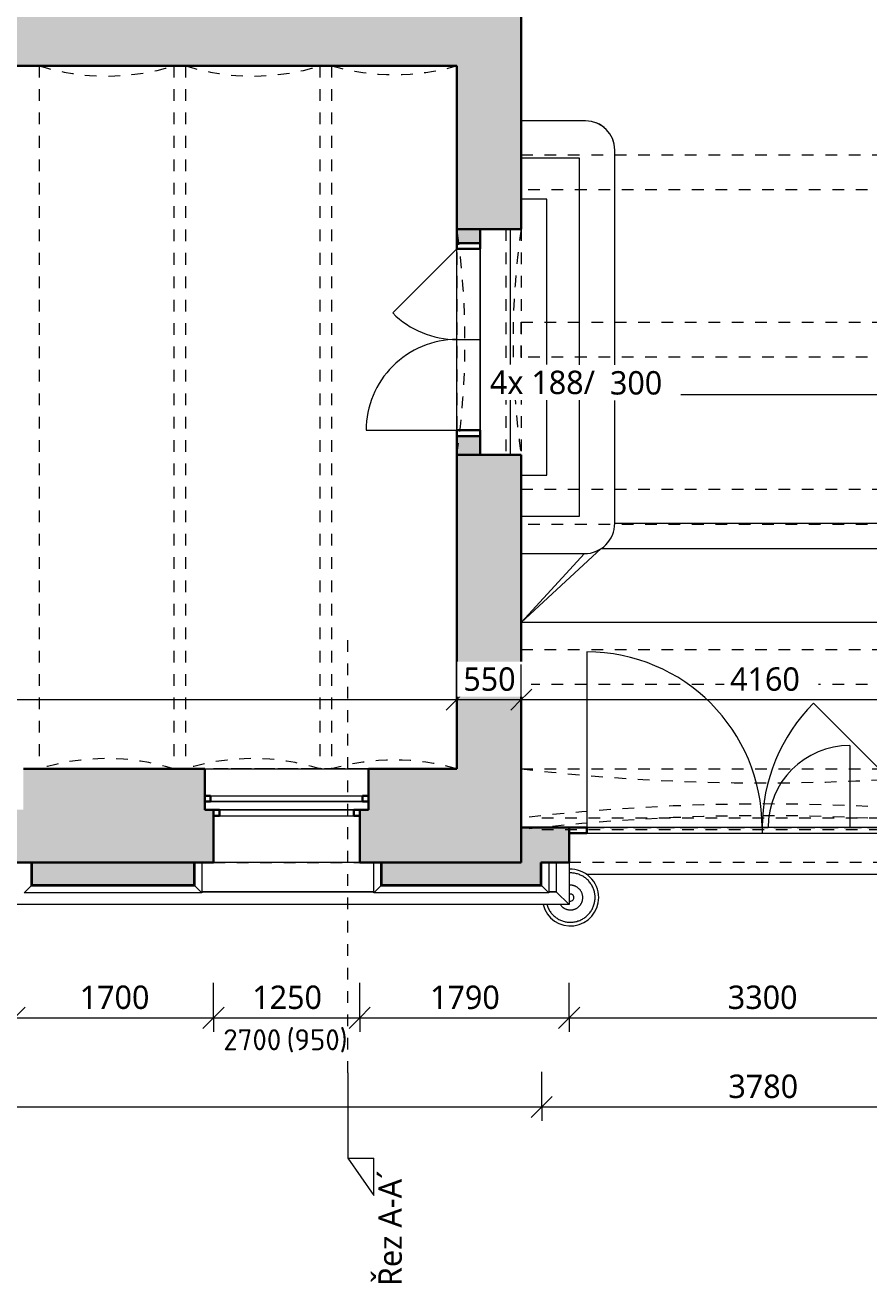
# Model space of a CAD drawing. Header units: metres. Extents: x -2.5 to 41.7, y -3 to 31.6.
# Tile 12 of 23: x 13.4 to 20.6, y -3 to 7.7. Entities that reach past the tile are written whole.
import ezdxf

# ---------------------------------------------------------------- set-up
doc = ezdxf.new("R2010")
doc.units = ezdxf.units.M
for name, pattern in [('AV - Cerch_ 1 tecka 10mm', [0.018, 0.01, -0.004, 0, -0.004]), ('AV - Cerch_ 1 tecka 2mm', [0.004, 0.002, -0.001, 0, -0.001]), ('AV - Cerch_ 2 tecky 4mm', [0.008, 0.004, -0.0015, 0, -0.001, 0, -0.0015])]:
    doc.linetypes.add(name, pattern=pattern)
doc.layers.add('AV-KOTY', color=5, linetype='Continuous', lineweight=13, true_color=0x0000ff)
for name, color, linetype, lineweight in [('AV-KOTY-100', 7, 'Continuous', 5), ('AV-SRAFY', 7, 'Continuous', 35), ('AV-STAVBA', 7, 'Continuous', 18), ('AV-TEXTY', 7, 'Continuous', 5)]:
    doc.layers.add(name, color=color, linetype=linetype, lineweight=lineweight)
doc.styles.add('ISOCPEUR', font='isocpeur.ttf', dxfattribs={"height": 0.18})
doc.styles.add('Trebuchet MS', font='trebuc.ttf', dxfattribs={"height": 0.2})
doc.dimstyles.new('2_mm_-_O_-_Blue_-_mm', dxfattribs={"dimscale": 0.3048, "dimtxt": 0.20619, "dimasz": 0.590551, "dimexe": 0.393701, "dimexo": 0.0625, "dimgap": 0.065617, "dimtad": 1, "dimdec": 0, "dimlfac": 1000, "dimzin": 0, "dimdsep": 46, "dimtxsty": 'Trebuchet MS', "dimblk1": 'OBLIQUE', "dimblk2": 'OBLIQUE', "dimsah": 1, "dimcen": 0.09, "dimazin": 0, "dimtfac": 1, "dimtdec": 4, "dimtix": 1, "dimtmove": 0, "dimatfit": 3, "dimfxl": 0.984252, "dimfxlon": 1, "dimtvp": 1, "dimtfill": 1, "dimtolj": 1, "dimtzin": 0, "dimarcsym": 2})
doc.dimstyles.new('2_mm_-_O_-_Blue_-_mm_-_zaokrouhlena', dxfattribs={"dimscale": 0.3048, "dimtxt": 0.20619, "dimasz": 0.590551, "dimexe": 0.393701, "dimexo": 0.0625, "dimgap": 0.065617, "dimtad": 1, "dimdec": 0, "dimlfac": 1000, "dimrnd": 10, "dimzin": 0, "dimdsep": 46, "dimtxsty": 'Trebuchet MS', "dimblk1": 'OBLIQUE', "dimblk2": 'OBLIQUE', "dimsah": 1, "dimcen": 0.09, "dimazin": 0, "dimtfac": 1, "dimtdec": 4, "dimtix": 1, "dimtmove": 0, "dimatfit": 3, "dimfxl": 0.984252, "dimfxlon": 1, "dimtvp": 1, "dimtfill": 1, "dimtolj": 1, "dimtzin": 0, "dimarcsym": 2})

# ---------------------------------------------------------------- blocks, each defined once
blk = doc.blocks.new('GM_Otvor s půlkruhovým nadpražím - 1930x3420_965-939870-1NP')
at = {"layer": 'AV-STAVBA', "linetype": 'AV - Cerch_ 1 tecka 2mm', "lineweight": 13}
for p, q in [((-0.965, 0.275), (0.965, 0.275)), ((0.965, -0.275), (-0.965, -0.275))]:
    blk.add_line(p, q, dxfattribs=at)
for centre, start, end in [((0, 6.892), 261.7022, 278.2978), ((0, -6.892), 81.7022, 98.2978)]:
    blk.add_arc(centre, 6.687, start, end, dxfattribs=at)
blk = doc.blocks.new('GM_Otvor_obdélníkový - 1930x3050-940819-1NP')
at = {"layer": 'AV-STAVBA', "linetype": 'AV - Cerch_ 1 tecka 2mm', "lineweight": 13}
for p, q in [((-0.965, 0.21), (0.965, 0.21)), ((-0.965, -0.21), (0.965, -0.21)), ((-0.965, -0.21), (0.965, -0.21))]:
    blk.add_line(p, q, dxfattribs=at)
blk = doc.blocks.new('DO_2-P_Obl__členěné_22 - 1550x2020-945074-1NP')
at = {"layer": 'AV-STAVBA'}
for p, q in [((-0.775, 0.745), (-0.775, -0.03)), ((0.775, -0.03), (0.227, 0.518)), ((-0.775, -0.03), (0.775, -0.03)), ((-0.775, -0.23), (-0.775, -0.03)), ((0, -0.03), (0, -0.23)), ((0.775, -0.23), (0.775, -0.03)), ((-0.825, -0.23), (-0.775, -0.23)), ((-0.775, -0.23), (0.775, -0.23)), ((0.775, -0.23), (0.825, -0.23))]:
    blk.add_line(p, q, dxfattribs=at)
at = {"layer": 'AV-STAVBA', "lineweight": 35}
for p, q in [((-0.775, -0.03), (-0.825, -0.03)), ((-0.825, -0.03), (-0.825, -0.23)), ((-0.775, -0.23), (-0.775, -0.03)), ((0.825, -0.03), (0.775, -0.03)), ((0.775, -0.03), (0.775, -0.23)), ((0.825, -0.23), (0.825, -0.03)), ((-0.825, -0.23), (-0.775, -0.23)), ((0.775, -0.23), (0.825, -0.23))]:
    blk.add_line(p, q, dxfattribs=at)
at = {"layer": 'AV-STAVBA', "linetype": 'AV - Cerch_ 1 tecka 2mm'}
for p, q in [((-0.775, -0.03), (0.775, -0.03)), ((-0.825, -0.23), (0.825, -0.23)), ((-0.775, -0.23), (0.775, -0.23))]:
    blk.add_line(p, q, dxfattribs=at)
at = {"layer": 'AV-STAVBA'}
for centre, start, end in [((-0.775, -0.03), 360, 90), ((0.775, -0.03), 135, 180)]:
    blk.add_arc(centre, 0.775, start, end, dxfattribs=at)
blk = doc.blocks.new('GM_Otvor s klenutým nadpražím - 4160x5200-1335175-1NP')
at = {"layer": 'AV-STAVBA', "linetype": 'AV - Cerch_ 1 tecka 2mm', "lineweight": 13}
for p, q in [((-2.08, 0.45), (2.08, 0.45)), ((1.996, -0.07), (-1.996, -0.07))]:
    blk.add_line(p, q, dxfattribs=at)
for centre, start, end in [((0, 18.417), 263.3963, 276.6037), ((0, -18.037), 83.3963, 96.6037)]:
    blk.add_arc(centre, 18.087, start, end, dxfattribs=at)
blk = doc.blocks.new('DO_2_Ocel__členěné dřevěné vrata - 1500x1970-1358107-1NP')
at = {"layer": 'AV-STAVBA'}
for p, q in [((-1.5, 1.65), (-1.5, 0.15)), ((1.5, 0.15), (0.439, 1.211)), ((0.75, 0.85), (0.75, 0.15)), ((0, 0.15), (0, 0.1)), ((-1.5, 0.1), (1.5, 0.1))]:
    blk.add_line(p, q, dxfattribs=at)
at = {"layer": 'AV-STAVBA', "lineweight": 35}
for p, q in [((-1.5, 0.15), (-1.65, 0.15)), ((-1.5, 0.1), (-1.5, 0.15)), ((1.65, 0.15), (1.5, 0.15)), ((1.5, 0.15), (1.5, 0.1)), ((-1.65, 0.1), (-1.5, 0.1)), ((1.5, 0.1), (1.65, 0.1))]:
    blk.add_line(p, q, dxfattribs=at)
at = {"layer": 'AV-STAVBA', "linetype": 'AV - Cerch_ 1 tecka 2mm'}
for p, q in [((-1.65, 0.15), (1.65, 0.15)), ((-1.5, 0.15), (1.5, 0.15)), ((-1.5, 0.1), (1.5, 0.1)), ((1.65, -0.15), (-1.65, -0.15))]:
    blk.add_line(p, q, dxfattribs=at)
at = {"layer": 'AV-STAVBA'}
for centre, radius, start, end in [((-1.5, 0.15), 1.5, 360, 90), ((1.5, 0.15), 1.5, 135, 180), ((0.75, 0.15), 0.7, 90, 180)]:
    blk.add_arc(centre, radius, start, end, dxfattribs=at)
blk = doc.blocks.new('GM_Void_valená klenba - GM_Void_valená klenba-1557066-1NP')
at = {"layer": 'AV-STAVBA', "linetype": 'AV - Cerch_ 1 tecka 2mm', "lineweight": 13}
for p, q in [((-0.575, 3.005), (-0.575, -3.005)), ((-0.575, 3.005), (0.575, 3.005)), ((0.575, 3.005), (0.575, -3.005)), ((-0.575, -3.005), (0.575, -3.005))]:
    blk.add_line(p, q, dxfattribs=at)
for centre, start, end in [((0, 4.847), 252.6668, 287.3332), ((0, -4.847), 72.6668, 107.3332)]:
    blk.add_arc(centre, 1.93, start, end, dxfattribs=at)
blk = doc.blocks.new('GM_Void_valená klenba - GM_Void_valená klenba-1557065-1NP')
at = {"layer": 'AV-STAVBA', "linetype": 'AV - Cerch_ 1 tecka 2mm', "lineweight": 13}
for p, q in [((-0.535, 3.005), (-0.535, -3.005)), ((-0.535, 3.005), (0.535, 3.005)), ((0.535, 3.005), (0.535, -3.005)), ((-0.535, -3.005), (0.535, -3.005))]:
    blk.add_line(p, q, dxfattribs=at)
for centre, start, end in [((0, 4.859), 253.9067, 286.0933), ((0, -4.859), 73.9067, 106.0933)]:
    blk.add_arc(centre, 1.93, start, end, dxfattribs=at)
blk = doc.blocks.new('SFR_Trám_obdelník - 300x380-1644687-1NP')
at = {"layer": 'AV-STAVBA', "linetype": 'AV - Cerch_ 1 tecka 2mm', "lineweight": 13}
for p, q in [((-2.08, -0.15), (-2.08, 0.15)), ((-2.08, 0.15), (2.08, 0.15)), ((2.08, 0.15), (2.08, -0.15)), ((2.08, -0.15), (-2.08, -0.15))]:
    blk.add_line(p, q, dxfattribs=at)
blk = doc.blocks.new('Zdobná fasáda 1NP - Zdobná fasáda 1NP-1554848-1NP')
at = {"layer": 'AV-STAVBA'}
for p, q in [((13.475, 0.548), (13.475, 0.348)), ((14.875, 0.348), (14.875, 0.548)), ((14.935, 0.548), (14.935, 0.288)), ((16.405, 0.288), (16.405, 0.548)), ((16.465, 0.548), (16.465, 0.348)), ((17.84, 0.348), (17.84, 0.548)), ((17.9, 0.548), (17.9, 0.288)), ((17.965, 0.548), (17.965, 0.298)), ((18.075, 0.548), (18.075, 0.188)), ((13.475, 0.348), (13.415, 0.288)), ((13.475, 0.348), (14.875, 0.348)), ((14.935, 0.288), (14.875, 0.348)), ((16.465, 0.348), (16.405, 0.288)), ((16.465, 0.348), (17.84, 0.348)), ((17.9, 0.288), (17.84, 0.348)), ((14.935, 0.288), (13.415, 0.288)), ((14.935, 0.298), (16.405, 0.298)), ((17.9, 0.288), (16.405, 0.288)), ((17.9, 0.298), (17.965, 0.298)), ((18.075, 0.188), (17.965, 0.298)), ((18.075, 0.188), (5.63, 0.188))]:
    blk.add_line(p, q, dxfattribs=at)
at = {"layer": 'AV-STAVBA', "flags": 128}
for points in [[(18.297, 0.248), (18.296, 0.257), (18.296, 0.265), (18.295, 0.273), (18.294, 0.282), (18.292, 0.29), (18.291, 0.298), (18.288, 0.306), (18.286, 0.314), (18.283, 0.322), (18.28, 0.33), (18.276, 0.338), (18.273, 0.345), (18.269, 0.353), (18.264, 0.36), (18.26, 0.367), (18.255, 0.374), (18.25, 0.381), (18.244, 0.387), (18.239, 0.393), (18.233, 0.399), (18.226, 0.405), (18.22, 0.411), (18.214, 0.416), (18.207, 0.421), (18.2, 0.425), (18.193, 0.43), (18.185, 0.434), (18.178, 0.438), (18.17, 0.441), (18.162, 0.445), (18.154, 0.447), (18.146, 0.45), (18.138, 0.452), (18.13, 0.454), (18.122, 0.456), (18.113, 0.457), (18.105, 0.458), (18.097, 0.459), (18.088, 0.459), (18.08, 0.459), (18.075, 0.459)], [(18.192, 0.248), (18.191, 0.252), (18.191, 0.257), (18.191, 0.261), (18.19, 0.265), (18.189, 0.269), (18.189, 0.273), (18.187, 0.277), (18.186, 0.281), (18.185, 0.285), (18.183, 0.289), (18.181, 0.293), (18.18, 0.297), (18.178, 0.301), (18.175, 0.304), (18.173, 0.308), (18.171, 0.311), (18.168, 0.315), (18.165, 0.318), (18.162, 0.321), (18.159, 0.324), (18.156, 0.327), (18.153, 0.33), (18.15, 0.332), (18.146, 0.335), (18.143, 0.337), (18.139, 0.339), (18.136, 0.341), (18.132, 0.343), (18.128, 0.345), (18.124, 0.347), (18.12, 0.348), (18.116, 0.349), (18.112, 0.351), (18.108, 0.352), (18.104, 0.352), (18.1, 0.353), (18.095, 0.353), (18.091, 0.354), (18.087, 0.354), (18.083, 0.354), (18.079, 0.354), (18.075, 0.353)], [(17.884, 0.188), (17.886, 0.182), (17.889, 0.174), (17.892, 0.166), (17.895, 0.158), (17.899, 0.151), (17.903, 0.144), (17.907, 0.136), (17.912, 0.129), (17.917, 0.122), (17.922, 0.116), (17.927, 0.109), (17.933, 0.103), (17.939, 0.097), (17.945, 0.091), (17.952, 0.086), (17.958, 0.081), (17.965, 0.076), (17.972, 0.071), (17.979, 0.067), (17.987, 0.062), (17.994, 0.059), (18.002, 0.055), (18.01, 0.052), (18.017, 0.049), (18.025, 0.046), (18.034, 0.044), (18.042, 0.042), (18.05, 0.041), (18.058, 0.039), (18.067, 0.038), (18.075, 0.038), (18.084, 0.038), (18.092, 0.038), (18.1, 0.038), (18.109, 0.039), (18.117, 0.04), (18.125, 0.041), (18.134, 0.043), (18.142, 0.045), (18.15, 0.048), (18.158, 0.05), (18.166, 0.053), (18.174, 0.057), (18.181, 0.06), (18.189, 0.064), (18.196, 0.069), (18.203, 0.073), (18.21, 0.078), (18.217, 0.083), (18.223, 0.088), (18.229, 0.094), (18.235, 0.1), (18.241, 0.106), (18.247, 0.112), (18.252, 0.119), (18.257, 0.126), (18.262, 0.132), (18.266, 0.14), (18.271, 0.147), (18.274, 0.154), (18.278, 0.162), (18.281, 0.17), (18.284, 0.178), (18.287, 0.186), (18.289, 0.194), (18.291, 0.202), (18.293, 0.21), (18.294, 0.218), (18.295, 0.227), (18.296, 0.235), (18.296, 0.244), (18.297, 0.248)], [(17.999, 0.188), (18.001, 0.185), (18.004, 0.182), (18.006, 0.179), (18.009, 0.175), (18.012, 0.172), (18.015, 0.17), (18.019, 0.167), (18.022, 0.164), (18.025, 0.162), (18.029, 0.159), (18.032, 0.157), (18.036, 0.155), (18.04, 0.153), (18.044, 0.151), (18.048, 0.15), (18.052, 0.148), (18.056, 0.147), (18.06, 0.146), (18.064, 0.145), (18.068, 0.144), (18.072, 0.143), (18.076, 0.143), (18.081, 0.143), (18.085, 0.143), (18.089, 0.143), (18.093, 0.143), (18.097, 0.143), (18.102, 0.144), (18.106, 0.144), (18.11, 0.145), (18.114, 0.146), (18.118, 0.148), (18.122, 0.149), (18.126, 0.15), (18.13, 0.152), (18.134, 0.154), (18.137, 0.156), (18.141, 0.158), (18.145, 0.16), (18.148, 0.163), (18.151, 0.165), (18.155, 0.168), (18.158, 0.171), (18.161, 0.174), (18.164, 0.177), (18.167, 0.18), (18.169, 0.183), (18.172, 0.187), (18.174, 0.19), (18.176, 0.194), (18.179, 0.197), (18.18, 0.201), (18.182, 0.205), (18.184, 0.209), (18.185, 0.213), (18.187, 0.217), (18.188, 0.221), (18.189, 0.225), (18.19, 0.229), (18.19, 0.233), (18.191, 0.237), (18.191, 0.242), (18.192, 0.246), (18.192, 0.248)]]:
    blk.add_lwpolyline(points, dxfattribs=at)
at = {"layer": 'AV-STAVBA'}
for radius, start, end in [(0.242, 360, 92.6392), (0.242, 194.3944, 360), (0.0301, 360, 112.1727), (0.0301, 247.8273, 360)]:
    blk.add_arc((18.086, 0.248), radius, start, end, dxfattribs=at)
blk = doc.blocks.new('WI_2-1_dvojité_bez středního sloupku_vnější půlkruhové nadpraží - 1250x-1561485-1NP')
at = {"layer": 'AV-STAVBA', "linetype": 'AV - Cerch_ 1 tecka 2mm', "lineweight": 13}
for p, q in [((0.7, 0.4), (-0.7, 0.4)), ((-0.7, 0.4), (0.7, 0.4)), ((0.625, 0.4), (-0.625, 0.4)), ((0.7, -0.4), (-0.7, -0.4)), ((0.625, -0.4), (-0.625, -0.4)), ((-0.625, -0.4), (0.625, -0.4))]:
    blk.add_line(p, q, dxfattribs=at)
at = {"layer": 'AV-STAVBA', "lineweight": 35}
for p, q in [((-0.65, 0.17), (-0.7, 0.17)), ((-0.7, 0.17), (-0.7, 0.12)), ((-0.7, 0.12), (-0.65, 0.12)), ((-0.65, 0.12), (-0.65, 0.17)), ((0.7, 0.17), (0.65, 0.17)), ((0.65, 0.17), (0.65, 0.12)), ((0.65, 0.12), (0.7, 0.12)), ((0.7, 0.12), (0.7, 0.17)), ((-0.625, 0.05), (-0.575, 0.05)), ((-0.575, 0.05), (-0.575, 0)), ((0.575, 0), (0.575, 0.05)), ((0.575, 0.05), (0.625, 0.05)), ((0.625, 0), (0.575, 0)), ((-0.575, 0), (-0.625, 0))]:
    blk.add_line(p, q, dxfattribs=at)
at = {"layer": 'AV-STAVBA'}
for p, q in [((-0.7, 0.12), (-0.7, 0.17)), ((-0.7, 0.17), (0.7, 0.17)), ((-0.7, 0.12), (0.7, 0.12)), ((-0.65, 0.17), (0.031, 0.17)), ((-0.65, 0.12), (-0.65, 0.17)), ((0.031, 0.12), (-0.65, 0.12)), ((0.031, 0.17), (0.65, 0.17)), ((0.65, 0.12), (0.031, 0.12)), ((0.65, 0.12), (0.65, 0.17)), ((0.7, 0.12), (0.7, 0.17)), ((-0.625, 0.05), (-0.625, 0)), ((-0.625, 0.05), (0.625, 0.05)), ((0.031, 0.05), (-0.575, 0.05)), ((-0.575, 0.05), (-0.575, 0)), ((-0.575, 0), (0.031, 0)), ((0.575, 0.05), (0.031, 0.05)), ((0.031, 0), (0.575, 0)), ((0.575, 0.05), (0.575, 0)), ((0.625, 0.05), (0.625, 0)), ((-0.625, 0), (0.625, 0))]:
    blk.add_line(p, q, dxfattribs=at)
blk = doc.blocks.new('GM_Otvor s klenutým nadpražím - 4160x5200-1561804-1NP')
at = {"layer": 'AV-STAVBA', "linetype": 'AV - Cerch_ 1 tecka 2mm', "lineweight": 13}
for p, q in [((-2.08, 0.4), (2.08, 0.4)), ((1.996, -0.02), (-1.996, -0.02))]:
    blk.add_line(p, q, dxfattribs=at)
for centre, start, end in [((0, 18.367), 263.3963, 276.6037), ((0, -17.987), 83.3963, 96.6037)]:
    blk.add_arc(centre, 18.087, start, end, dxfattribs=at)
blk = doc.blocks.new('Section - Vertikální P-46265-1NP')
at = {"layer": 'AV-KOTY', "lineweight": 5}
for p, q in [((-0.00728, 0), (-0.01046, -0.00223)), ((-0.00728, 0), (-0.00728, -0.00223)), ((0, 0), (-0.00728, 0)), ((-0.01046, -0.00223), (-0.00728, -0.00223))]:
    blk.add_line(p, q, dxfattribs=at)
blk = doc.blocks.new('DIMBLOCK6-1NP')
at = {"layer": 'AV-KOTY-100', "color": 5, "true_color": 0x0000ff}
for p, q in [((8.245, 1.94), (8.245, 2.24)), ((17.115, 1.94), (17.115, 2.24)), ((8.245, 1.94), (8.155, 1.85)), ((8.245, 1.94), (8.335, 2.03)), ((8.245, 1.94), (17.115, 1.94)), ((8.245, 1.94), (8.245, 1.82)), ((17.115, 1.94), (17.025, 1.85)), ((17.115, 1.94), (17.205, 2.03)), ((17.115, 1.94), (17.115, 1.82))]:
    blk.add_line(p, q, dxfattribs=at)
at = {"layer": 'AV-KOTY-100', "color": 0, "insert": (12.386, 2.216), "char_height": 0.2, "width": 0.70454, "attachment_point": 1, "line_spacing_factor": 1.048425, "style": 'Trebuchet MS', "bg_fill": 3, "box_fill_scale": 1.25, "bg_fill_color": 256, "bg_fill_true_color": 13158600, "bg_fill_transparency": 0}
blk.add_mtext('8870', dxfattribs=at)
blk = doc.blocks.new('_Oblique')
at = {"color": 0, "linetype": 'ByBlock', "lineweight": -2}
blk.add_line((-0.5, -0.5), (0.5, 0.5), dxfattribs=at)
blk = doc.blocks.new('DIMBLOCK7-1NP')
at = {"layer": 'AV-KOTY-100', "color": 5, "true_color": 0x0000ff}
for p, q in [((17.115, 1.94), (17.115, 2.24)), ((17.665, 1.94), (17.665, 2.24)), ((17.115, 1.94), (17.025, 1.85)), ((17.115, 1.94), (17.205, 2.03)), ((17.115, 1.94), (17.665, 1.94)), ((17.115, 1.94), (17.115, 1.82)), ((17.665, 1.94), (17.575, 1.85)), ((17.665, 1.94), (17.755, 2.03)), ((17.665, 1.94), (17.665, 1.82))]:
    blk.add_line(p, q, dxfattribs=at)
at = {"layer": 'AV-KOTY-100', "color": 0, "insert": (17.17, 2.216), "char_height": 0.2, "width": 0.52841, "attachment_point": 1, "line_spacing_factor": 1.048425, "style": 'Trebuchet MS', "bg_fill": 3, "box_fill_scale": 1.25, "bg_fill_color": 256, "bg_fill_true_color": 13158600, "bg_fill_transparency": 0}
blk.add_mtext('550', dxfattribs=at)
blk = doc.blocks.new('DIMBLOCK8-1NP')
at = {"layer": 'AV-KOTY-100', "color": 5, "true_color": 0x0000ff}
for p, q in [((17.665, 1.94), (17.665, 2.24)), ((21.825, 1.94), (21.825, 2.24)), ((17.665, 1.94), (17.575, 1.85)), ((17.665, 1.94), (17.755, 2.03)), ((17.665, 1.94), (21.825, 1.94)), ((17.665, 1.94), (17.665, 1.82)), ((21.825, 1.94), (21.735, 1.85)), ((21.825, 1.94), (21.915, 2.03)), ((21.825, 1.94), (21.825, 1.82))]:
    blk.add_line(p, q, dxfattribs=at)
at = {"layer": 'AV-KOTY-100', "color": 0, "insert": (19.451, 2.216), "char_height": 0.2, "width": 0.70454, "attachment_point": 1, "line_spacing_factor": 1.048425, "style": 'Trebuchet MS', "bg_fill": 3, "box_fill_scale": 1.25, "bg_fill_color": 256, "bg_fill_true_color": 13158600, "bg_fill_transparency": 0}
blk.add_mtext('4160', dxfattribs=at)
blk = doc.blocks.new('DIMBLOCK61-1NP')
at = {"layer": 'AV-KOTY-100', "color": 5, "true_color": 0x0000ff}
for p, q in [((13.335, -0.78), (13.335, -0.48)), ((15.035, -0.78), (15.035, -0.48)), ((13.335, -0.78), (13.425, -0.69)), ((15.035, -0.78), (15.125, -0.69)), ((13.335, -0.78), (13.245, -0.87)), ((13.335, -0.78), (15.035, -0.78)), ((13.335, -0.78), (13.335, -0.9)), ((15.035, -0.78), (14.945, -0.87)), ((15.035, -0.78), (15.035, -0.9))]:
    blk.add_line(p, q, dxfattribs=at)
at = {"layer": 'AV-KOTY-100', "color": 0, "insert": (13.891, -0.504), "char_height": 0.2, "width": 0.70454, "attachment_point": 1, "line_spacing_factor": 1.048425, "style": 'Trebuchet MS', "bg_fill": 3, "box_fill_scale": 1.25, "bg_fill_color": 256, "bg_fill_true_color": 13158600, "bg_fill_transparency": 0}
blk.add_mtext('1700', dxfattribs=at)
blk = doc.blocks.new('DIMBLOCK62-1NP')
at = {"layer": 'AV-KOTY-100', "color": 5, "true_color": 0x0000ff}
for p, q in [((15.035, -0.78), (15.035, -0.48)), ((16.285, -0.78), (16.285, -0.48)), ((15.035, -0.78), (15.125, -0.69)), ((16.285, -0.78), (16.375, -0.69)), ((15.035, -0.78), (14.945, -0.87)), ((15.035, -0.78), (16.285, -0.78)), ((15.035, -0.78), (15.035, -0.9)), ((16.285, -0.78), (16.195, -0.87)), ((16.285, -0.78), (16.285, -0.9))]:
    blk.add_line(p, q, dxfattribs=at)
at = {"layer": 'AV-KOTY-100', "color": 0, "insert": (15.366, -0.504), "char_height": 0.2, "width": 0.70454, "attachment_point": 1, "line_spacing_factor": 1.048425, "style": 'Trebuchet MS', "bg_fill": 3, "box_fill_scale": 1.25, "bg_fill_color": 256, "bg_fill_true_color": 13158600, "bg_fill_transparency": 0}
blk.add_mtext('1250', dxfattribs=at)
blk = doc.blocks.new('DIMBLOCK63-1NP')
at = {"layer": 'AV-KOTY-100', "color": 5, "true_color": 0x0000ff}
for p, q in [((16.285, -0.78), (16.285, -0.48)), ((18.075, -0.78), (18.075, -0.48)), ((16.285, -0.78), (16.375, -0.69)), ((18.075, -0.78), (18.165, -0.69)), ((16.285, -0.78), (16.195, -0.87)), ((16.285, -0.78), (18.075, -0.78)), ((16.285, -0.78), (16.285, -0.9)), ((18.075, -0.78), (17.985, -0.87)), ((18.075, -0.78), (18.075, -0.9))]:
    blk.add_line(p, q, dxfattribs=at)
at = {"layer": 'AV-KOTY-100', "color": 0, "insert": (16.886, -0.504), "char_height": 0.2, "width": 0.70454, "attachment_point": 1, "line_spacing_factor": 1.048425, "style": 'Trebuchet MS', "bg_fill": 3, "box_fill_scale": 1.25, "bg_fill_color": 256, "bg_fill_true_color": 13158600, "bg_fill_transparency": 0}
blk.add_mtext('1790', dxfattribs=at)
blk = doc.blocks.new('DIMBLOCK64-1NP')
at = {"layer": 'AV-KOTY-100', "color": 5, "true_color": 0x0000ff}
for p, q in [((18.075, -0.78), (18.075, -0.48)), ((21.375, -0.78), (21.375, -0.48)), ((18.075, -0.78), (18.165, -0.69)), ((21.375, -0.78), (21.465, -0.69)), ((18.075, -0.78), (17.985, -0.87)), ((18.075, -0.78), (21.375, -0.78)), ((18.075, -0.78), (18.075, -0.9)), ((21.375, -0.78), (21.285, -0.87)), ((21.375, -0.78), (21.375, -0.9))]:
    blk.add_line(p, q, dxfattribs=at)
at = {"layer": 'AV-KOTY-100', "color": 0, "insert": (19.431, -0.504), "char_height": 0.2, "width": 0.70454, "attachment_point": 1, "line_spacing_factor": 1.048425, "style": 'Trebuchet MS', "bg_fill": 3, "box_fill_scale": 1.25, "bg_fill_color": 256, "bg_fill_true_color": 13158600, "bg_fill_transparency": 0}
blk.add_mtext('3300', dxfattribs=at)
blk = doc.blocks.new('DIMBLOCK78-1NP')
at = {"layer": 'AV-KOTY-100', "color": 5, "true_color": 0x0000ff}
for p, q in [((5.445, -1.541), (5.445, -1.241)), ((17.84, -1.541), (17.84, -1.241)), ((5.445, -1.541), (5.535, -1.451)), ((17.84, -1.541), (17.93, -1.451)), ((5.445, -1.541), (5.355, -1.631)), ((5.445, -1.541), (17.84, -1.541)), ((5.445, -1.541), (5.445, -1.661)), ((17.84, -1.541), (17.75, -1.631)), ((17.84, -1.541), (17.84, -1.661))]:
    blk.add_line(p, q, dxfattribs=at)
at = {"layer": 'AV-KOTY-100', "color": 0, "insert": (11.275, -1.265), "char_height": 0.2, "width": 0.88068, "attachment_point": 1, "line_spacing_factor": 1.048425, "style": 'Trebuchet MS', "bg_fill": 3, "box_fill_scale": 1.25, "bg_fill_color": 256, "bg_fill_true_color": 13158600, "bg_fill_transparency": 0}
blk.add_mtext('12400', dxfattribs=at)
blk = doc.blocks.new('DIMBLOCK79-1NP')
at = {"layer": 'AV-KOTY-100', "color": 5, "true_color": 0x0000ff}
for p, q in [((17.84, -1.541), (17.84, -1.241)), ((21.62, -1.541), (21.62, -1.241)), ((17.84, -1.541), (17.93, -1.451)), ((21.62, -1.541), (21.71, -1.451)), ((17.84, -1.541), (17.75, -1.631)), ((17.84, -1.541), (21.62, -1.541)), ((17.84, -1.541), (17.84, -1.661)), ((21.62, -1.541), (21.53, -1.631)), ((21.62, -1.541), (21.62, -1.661))]:
    blk.add_line(p, q, dxfattribs=at)
at = {"layer": 'AV-KOTY-100', "color": 0, "insert": (19.436, -1.265), "char_height": 0.2, "width": 0.70454, "attachment_point": 1, "line_spacing_factor": 1.048425, "style": 'Trebuchet MS', "bg_fill": 3, "box_fill_scale": 1.25, "bg_fill_color": 256, "bg_fill_true_color": 13158600, "bg_fill_transparency": 0}
blk.add_mtext('3780', dxfattribs=at)

msp = doc.modelspace()

# ---------------------------------------------------------------- hatches: boundary and pattern name
at = {"layer": 'AV-SRAFY', "lineweight": 18}
h = msp.add_hatch(color=256, dxfattribs=at)
h.paths.add_polyline_path([(17.6648, 7.3582), (17.6648, 10.1182), (17.1648, 10.1182), (17.1648, 7.3582), (17.5365, 7.3582)])
h.paths.add_polyline_path([(17.6648, 11.9682), (17.6648, 13.8482), (17.4148, 13.8482), (17.4148, 14.0482), (17.1648, 14.0482), (17.1648, 11.9682), (17.5365, 11.9682)])
msp.add_hatch(color=256, dxfattribs=at).paths.add_polyline_path([(17.1648, 7.3582), (17.1648, 8.0382), (10.4548, 8.0382), (10.4548, 7.3582), (17.1148, 7.3582)])
h = msp.add_hatch(color=256, dxfattribs=at)
h.paths.add_polyline_path([(17.1148, 1.3482), (17.6648, 1.3482), (17.6648, 4.0332), (17.1148, 4.0332)])
h.paths.add_polyline_path([(17.6648, 5.9632), (17.6648, 7.3582), (17.1148, 7.3582), (17.1148, 5.9632), (17.5365, 5.9632)])
h = msp.add_hatch(color=256, dxfattribs=at)
h.paths.add_polyline_path([(17.1148, 4.0332), (17.3148, 4.0332), (17.3148, 4.1932), (17.1148, 4.1932)])
h.paths.add_polyline_path([(17.3148, 5.8432), (17.3148, 5.9632), (17.1148, 5.9632), (17.1148, 5.8432)])
h = msp.add_hatch(color=256, dxfattribs=at)
h.paths.add_polyline_path([(5.4398, 0.5482), (6.2648, 0.5482), (6.2648, 0.9982), (6.1898, 0.9982), (6.1898, 1.3482), (5.4398, 1.3482), (5.4398, 0.9282)])
h.paths.add_polyline_path([(17.1148, 0.5482), (17.1148, 1.3482), (16.3598, 1.3482), (16.3598, 0.9982), (16.2848, 0.9982), (16.2848, 0.5482)])
h.paths.add_polyline_path([(7.5148, 0.5482), (9.1748, 0.5482), (9.1748, 0.9982), (9.0998, 0.9982), (9.0998, 1.3482), (7.5898, 1.3482), (7.5898, 0.9982), (7.5148, 0.9982), (7.5148, 0.9282)])
h.paths.add_polyline_path([(15.0348, 0.5482), (15.0348, 0.9982), (14.9598, 0.9982), (14.9598, 1.3482), (13.4098, 1.3482), (13.4098, 0.9982), (13.3348, 0.9982), (13.3348, 0.5482), (14.6705, 0.5482)])
h.paths.add_polyline_path([(12.0848, 0.5482), (12.0848, 0.9982), (12.0098, 0.9982), (12.0098, 1.3482), (10.4998, 1.3482), (10.4998, 0.9982), (10.4248, 0.9982), (10.4248, 0.5482), (11.8046, 0.5482)])
h = msp.add_hatch(color=256, dxfattribs=at)
h.paths.add_polyline_path([(21.8248, 0.5482), (22.4048, 0.5482), (22.4048, 1.3482), (21.8248, 1.3482), (21.8248, 0.6547)])
h.paths.add_polyline_path([(17.6648, 0.5482), (17.6648, 1.3482), (17.1148, 1.3482), (17.1148, 0.5482), (17.5365, 0.5482)])
h = msp.add_hatch(color=256, dxfattribs=at)
h.paths.add_polyline_path([(17.6648, 0.5482), (18.0748, 0.5482), (18.0748, 0.8482), (17.6648, 0.8482)])
h.paths.add_polyline_path([(21.8248, 0.5482), (21.8248, 0.8482), (21.3748, 0.8482), (21.3748, 0.5482), (21.6564, 0.5482)])
h = msp.add_hatch(color=256, dxfattribs=at)
h.paths.add_polyline_path([(5.4448, 0.3547), (6.0985, 0.3547), (6.0985, 0.5482), (5.4448, 0.5482), (5.4448, 0.3812)])
h.paths.add_polyline_path([(10.5715, 0.3547), (11.9185, 0.3547), (11.9185, 0.5482), (10.5715, 0.5482)])
h.paths.add_polyline_path([(8.9386, 0.3547), (9.0085, 0.3547), (9.0085, 0.5482), (7.6615, 0.5482), (7.6615, 0.3547)])
h.paths.add_polyline_path([(17.8333, 0.3547), (17.8333, 0.5482), (16.4715, 0.5482), (16.4715, 0.3547), (17.7156, 0.3547)])
h.paths.add_polyline_path([(13.4815, 0.3547), (14.8685, 0.3547), (14.8685, 0.5482), (13.4815, 0.5482)])

# ---------------------------------------------------------------- linework, layer by layer
at = {"layer": 'AV-KOTY', "linetype": 'AV - Cerch_ 1 tecka 10mm', "lineweight": 5}
msp.add_line((16.1824, -1.2512), (16.1824, 2.466), dxfattribs=at)
at = {"layer": 'AV-STAVBA', "lineweight": 35}
for p, q in [((17.6648, 5.9632), (17.6648, 10.1182)), ((10.4548, 7.3582), (17.1148, 7.3582)), ((17.1148, 7.3582), (17.1148, 5.8432)), ((17.6648, 5.9632), (17.1148, 5.9632)), ((17.3148, 5.8432), (17.3148, 5.9632)), ((17.1148, 5.8432), (17.3148, 5.8432)), ((17.1148, 4.1932), (17.1148, 1.3482)), ((17.3148, 4.1932), (17.1148, 4.1932)), ((17.3148, 4.0332), (17.3148, 4.1932)), ((17.1148, 4.0332), (17.6648, 4.0332)), ((17.6648, 4.0332), (17.6648, 0.5482)), ((14.9598, 1.3482), (13.4098, 1.3482)), ((14.9598, 1.1182), (14.9598, 1.3482)), ((17.1148, 1.3482), (16.3598, 1.3482)), ((16.3598, 1.3482), (16.3598, 1.1182)), ((14.9598, 0.9982), (14.9598, 1.0682)), ((15.0348, 0.9982), (14.9598, 0.9982)), ((15.0348, 0.5482), (15.0348, 0.9982)), ((16.3598, 0.9982), (16.2848, 0.9982)), ((16.2848, 0.9982), (16.2848, 0.5482)), ((16.3598, 1.0682), (16.3598, 0.9982)), ((18.0748, 0.8482), (17.6648, 0.8482)), ((18.0748, 0.5482), (18.0748, 0.8482)), ((13.3348, 0.5482), (15.0348, 0.5482)), ((13.4815, 0.5482), (13.4815, 0.3547)), ((14.8685, 0.3547), (14.8685, 0.5482)), ((17.6648, 0.5482), (16.2848, 0.5482)), ((16.4715, 0.5482), (16.4715, 0.3547)), ((17.8333, 0.5482), (18.0748, 0.5482)), ((17.8333, 0.3547), (17.8333, 0.5482)), ((13.4815, 0.3547), (14.8685, 0.3547)), ((16.4715, 0.3547), (17.8333, 0.3547))]:
    msp.add_line(p, q, dxfattribs=at)
at = {"layer": 'AV-STAVBA'}
for p, q in [((18.2148, 6.8882), (17.6648, 6.8882)), ((18.1648, 6.5682), (17.6648, 6.5682)), ((18.1648, 3.5082), (18.1648, 6.5682)), ((18.4648, 3.4482), (18.4648, 6.6382)), ((17.8848, 6.2182), (17.6648, 6.2182)), ((17.8848, 3.8582), (17.8848, 6.2182)), ((17.5748, 4.0332), (17.5748, 5.9632)), ((17.1148, 4.2432), (17.1148, 5.7932)), ((17.3148, 5.7932), (17.3148, 4.2432)), ((17.3148, 4.2432), (17.3148, 5.7932)), ((18.4648, 4.5482), (21.0548, 4.5482)), ((17.6648, 3.8582), (17.8848, 3.8582)), ((17.6648, 3.5082), (18.1648, 3.5082)), ((18.4648, 3.4482), (21.0548, 3.4482)), ((17.6648, 2.5982), (18.3493, 3.232)), ((18.3493, 3.2321), (21.1704, 3.2321)), ((17.6648, 2.5982), (18.2048, 3.1882)), ((17.6648, 3.1882), (18.2048, 3.1882)), ((21.8248, 2.5982), (17.6648, 2.5982)), ((14.9598, 1.3482), (16.3598, 1.3482)), ((21.2248, 0.8482), (18.2248, 0.8482)), ((13.475, 0.3482), (13.475, 0.5482)), ((14.875, 0.5482), (14.875, 0.3482)), ((16.2848, 0.5482), (15.0348, 0.5482)), ((16.465, 0.3482), (16.465, 0.5482)), ((17.8398, 0.5482), (17.8398, 0.3482)), ((17.9648, 0.5482), (17.9648, 0.2982)), ((18.2198, 0.4482), (21.2544, 0.4482)), ((13.475, 0.3482), (13.4815, 0.3547)), ((14.875, 0.3482), (13.475, 0.3482)), ((14.875, 0.3482), (14.8685, 0.3547)), ((16.465, 0.3482), (16.4715, 0.3547)), ((17.8398, 0.3482), (16.465, 0.3482)), ((17.8398, 0.3482), (17.8333, 0.3547)), ((16.405, 0.2982), (14.935, 0.2982)), ((17.9648, 0.2982), (17.8998, 0.2982))]:
    msp.add_line(p, q, dxfattribs=at)
at = {"layer": 'AV-STAVBA', "linetype": 'AV - Cerch_ 2 tecky 4mm'}
for p, q in [((18.2148, 6.8882), (17.6648, 6.8882)), ((18.1648, 6.5682), (17.6648, 6.5682)), ((18.1648, 3.5082), (18.1648, 6.5682)), ((18.4648, 3.4482), (18.4648, 6.6382)), ((17.8848, 6.2182), (17.6648, 6.2182)), ((17.8848, 3.8582), (17.8848, 6.2182)), ((17.5748, 4.0332), (17.5748, 5.9632)), ((17.6648, 3.8582), (17.8848, 3.8582)), ((17.6648, 3.5082), (18.1648, 3.5082)), ((17.6648, 3.1882), (18.2048, 3.1882))]:
    msp.add_line(p, q, dxfattribs=at)
at = {"layer": 'AV-STAVBA'}
for centre, radius, start, end in [((18.2148, 6.6382), 0.25, 0, 90), ((18.2048, 3.4482), 0.26, 270, 0)]:
    msp.add_arc(centre, radius, start, end, dxfattribs=at)
at = {"layer": 'AV-STAVBA', "linetype": 'AV - Cerch_ 2 tecky 4mm'}
for centre, radius, start, end in [((18.2148, 6.6382), 0.25, 0, 90), ((18.2048, 3.4482), 0.26, 270, 0)]:
    msp.add_arc(centre, radius, start, end, dxfattribs=at)

# ---------------------------------------------------------------- block references
at = {"layer": 'AV-KOTY', "lineweight": 5, "xscale": 99.99999999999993, "yscale": 99.99999999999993, "zscale": 99.99999999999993, "rotation": 89.99999999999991}
msp.add_blockref('Section - Vertikální P-46265-1NP', (16.1824, -1.2512), dxfattribs=at)
at = {"layer": 'AV-STAVBA', "linetype": 'AV - Cerch_ 1 tecka 2mm', "lineweight": 13}
for name, p in [('GM_Void_valená klenba - GM_Void_valená klenba-1557066-1NP', (14.1198, 4.3532)), ('GM_Void_valená klenba - GM_Void_valená klenba-1557066-1NP', (15.3698, 4.3532)), ('GM_Void_valená klenba - GM_Void_valená klenba-1557065-1NP', (16.5798, 4.3532)), ('WI_2-1_dvojité_bez středního sloupku_vnější půlkruhové nadpraží - 1250x-1561485-1NP', (15.6598, 0.9482)), ('GM_Otvor s klenutým nadpražím - 4160x5200-1335175-1NP', (19.7448, 0.8982)), ('GM_Otvor s klenutým nadpražím - 4160x5200-1561804-1NP', (19.7448, 0.9482))]:
    msp.add_blockref(name, p, dxfattribs=at)
at = {"layer": 'AV-STAVBA'}
for name, p in [('SFR_Trám_obdelník - 300x380-1644687-1NP', (19.7448, 6.4482)), ('SFR_Trám_obdelník - 300x380-1644687-1NP', (19.7448, 5.0182)), ('SFR_Trám_obdelník - 300x380-1644687-1NP', (19.7448, 3.5882)), ('SFR_Trám_obdelník - 300x380-1644687-1NP', (19.7448, 2.2182)), ('DO_2_Ocel__členěné dřevěné vrata - 1500x1970-1358107-1NP', (19.7248, 0.6982)), ('Zdobná fasáda 1NP - Zdobná fasáda 1NP-1554848-1NP', (0, 0))]:
    msp.add_blockref(name, p, dxfattribs=at)
at = {"layer": 'AV-STAVBA', "linetype": 'AV - Cerch_ 1 tecka 2mm', "lineweight": 13, "rotation": 89.99999999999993}
msp.add_blockref('GM_Otvor s půlkruhovým nadpražím - 1930x3420_965-939870-1NP', (17.3898, 4.9982), dxfattribs=at)
at = {"layer": 'AV-STAVBA'}
for name, p, rotation in [('GM_Otvor_obdélníkový - 1930x3050-940819-1NP', (17.3248, 4.9982), 269.9999999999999), ('DO_2-P_Obl__členěné_22 - 1550x2020-945074-1NP', (17.0848, 5.0182), 89.99999999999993)]:
    msp.add_blockref(name, p, dxfattribs=dict(at, rotation=rotation))

# ---------------------------------------------------------------- texts
at = {"layer": 'AV-KOTY', "lineweight": 5, "insert": (16.4441, -3.0725), "char_height": 0.2, "width": 1.362869, "attachment_point": 1, "rotation": 90, "style": 'Trebuchet MS'}
msp.add_mtext('Řez A-A´', dxfattribs=at)

# ---------------------------------------------------------------- dimensions: what is measured, and where the dimension line sits
at = {"layer": 'AV-KOTY', "lineweight": 5}
dim = msp.add_linear_dim(base=(15.0348, -0.78), p1=(13.3348, -0.48), p2=(15.0348, -0.48), dimstyle='2_mm_-_O_-_Blue_-_mm_-_zaokrouhlena', override={"dimpost": '<>', "dimfxl": 1.7}, dxfattribs=at)
dim.commit()
dim.dimension.update_dxf_attribs({"geometry": 'DIMBLOCK61-1NP', "text_midpoint": (14.1848, -0.6582)})

# ---------------------------------------------------------------- next in the draw order: texts
at = {"layer": 'AV-KOTY', "lineweight": 5, "insert": (17.3975, 4.7529), "char_height": 0.2, "width": 1.202531, "attachment_point": 1, "rotation": 359.9257, "style": 'Trebuchet MS', "bg_fill": 3, "box_fill_scale": 1.25, "bg_fill_color": 256, "bg_fill_true_color": 13158600, "bg_fill_transparency": 0}
msp.add_mtext('4x 188/', dxfattribs=at)
at = {"layer": 'AV-TEXTY', "color": 5, "true_color": 0x0000ff, "insert": (18.4236, 4.7482), "char_height": 0.2, "width": 0.553164, "attachment_point": 1, "style": 'Trebuchet MS', "bg_fill": 3, "box_fill_scale": 1.25, "bg_fill_color": 256, "bg_fill_true_color": 13158600, "bg_fill_transparency": 0}
msp.add_mtext('300', dxfattribs=at)

# ---------------------------------------------------------------- next in the draw order: dimensions: what is measured, and where the dimension line sits
at = {"layer": 'AV-KOTY', "lineweight": 5}
for base, p1, p2, dimstyle, override, picture, middle in [((17.1148, 1.9398), (8.2448, 2.2398), (17.1148, 2.2398), '2_mm_-_O_-_Blue_-_mm', {"dimpost": '<>', "dimfxl": 8.87}, 'DIMBLOCK6-1NP', (12.6798, 2.0616)), ((16.2848, -0.78), (15.0348, -0.48), (16.2848, -0.48), '2_mm_-_O_-_Blue_-_mm_-_zaokrouhlena', {"dimpost": '<>', "dimfxl": 1.25}, 'DIMBLOCK62-1NP', (15.6598, -0.6582)), ((17.8398, -1.541), (5.4448, -1.241), (17.8398, -1.241), '2_mm_-_O_-_Blue_-_mm_-_zaokrouhlena', {"dimpost": '<>', "dimfxl": 12.395043}, 'DIMBLOCK78-1NP', (11.6423, -1.4192))]:
    dim = msp.add_linear_dim(base=base, p1=p1, p2=p2, dimstyle=dimstyle, override=override, dxfattribs=at)
    dim.commit()
    dim.dimension.update_dxf_attribs({"geometry": picture, "text_midpoint": middle})

# ---------------------------------------------------------------- next in the draw order: texts
at = {"layer": 'AV-KOTY', "lineweight": 5, "insert": (15.1184, -0.8771), "char_height": 0.18, "width": 0.609282, "attachment_point": 1, "style": 'ISOCPEUR'}
msp.add_mtext('2700', dxfattribs=at)

# ---------------------------------------------------------------- next in the draw order: dimensions: what is measured, and where the dimension line sits
at = {"layer": 'AV-KOTY', "lineweight": 5}
for base, p1, p2, dimstyle, override, picture, middle in [((17.6648, 1.9398), (17.1148, 2.2398), (17.6648, 2.2398), '2_mm_-_O_-_Blue_-_mm', {"dimpost": '<>', "dimfxl": 0.55}, 'DIMBLOCK7-1NP', (17.3898, 2.0616)), ((18.0748, -0.78), (16.2848, -0.48), (18.0748, -0.48), '2_mm_-_O_-_Blue_-_mm_-_zaokrouhlena', {"dimpost": '<>', "dimfxl": 1.79}, 'DIMBLOCK63-1NP', (17.1798, -0.6579)), ((21.6198, -1.541), (17.8398, -1.241), (21.6198, -1.241), '2_mm_-_O_-_Blue_-_mm_-_zaokrouhlena', {"dimpost": '<>', "dimfxl": 3.78}, 'DIMBLOCK79-1NP', (19.7298, -1.4192))]:
    dim = msp.add_linear_dim(base=base, p1=p1, p2=p2, dimstyle=dimstyle, override=override, dxfattribs=at)
    dim.commit()
    dim.dimension.update_dxf_attribs({"geometry": picture, "text_midpoint": middle})

# ---------------------------------------------------------------- next in the draw order: texts
at = {"layer": 'AV-KOTY', "lineweight": 5, "insert": (15.6596, -0.8771), "char_height": 0.18, "width": 0.633333, "attachment_point": 1, "style": 'ISOCPEUR'}
msp.add_mtext('(950)', dxfattribs=at)

# ---------------------------------------------------------------- next in the draw order: dimensions: what is measured, and where the dimension line sits
at = {"layer": 'AV-KOTY', "lineweight": 5}
for base, p1, p2, dimstyle, override, picture, middle in [((21.8248, 1.9398), (17.6648, 2.2398), (21.8248, 2.2398), '2_mm_-_O_-_Blue_-_mm', {"dimpost": '<>', "dimfxl": 4.16}, 'DIMBLOCK8-1NP', (19.7448, 2.0619)), ((21.3748, -0.78), (18.0748, -0.48), (21.3748, -0.48), '2_mm_-_O_-_Blue_-_mm_-_zaokrouhlena', {"dimpost": '<>', "dimfxl": 3.3}, 'DIMBLOCK64-1NP', (19.7248, -0.6582))]:
    dim = msp.add_linear_dim(base=base, p1=p1, p2=p2, dimstyle=dimstyle, override=override, dxfattribs=at)
    dim.commit()
    dim.dimension.update_dxf_attribs({"geometry": picture, "text_midpoint": middle})

doc.saveas('drawing.dxf')
